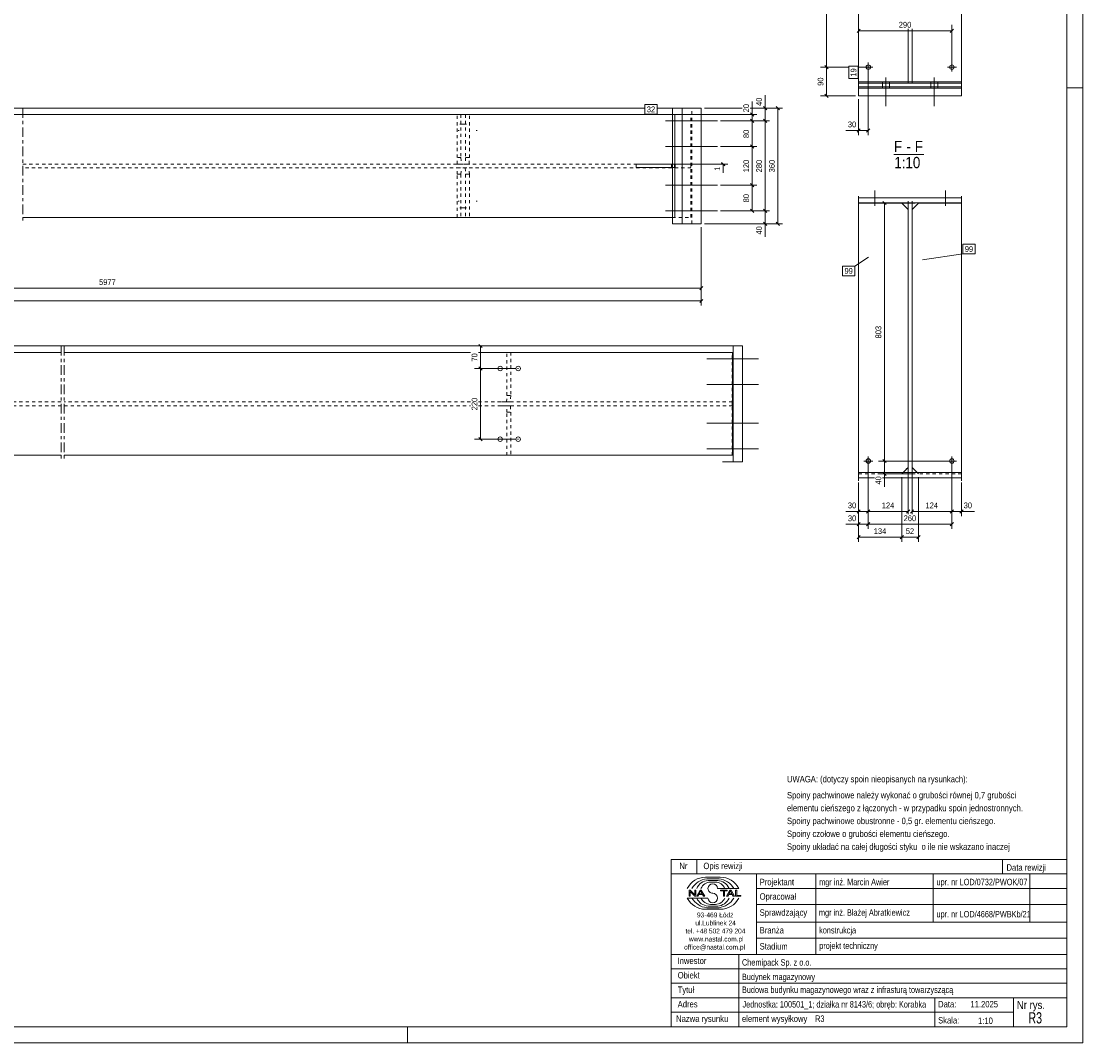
# Model space of a CAD drawing. Header units: millimetres. Extents: x 0 to 914, y 0 to 610.
# Tile 6 of 7: x 584 to 914, y 0 to 318. Entities that reach past the tile are written whole.
import ezdxf

# ---------------------------------------------------------------- set-up
doc = ezdxf.new("R2010")
doc.units = ezdxf.units.MM
for name, pattern in [('XKITLINE00', [0]), ('XKITLINE01', [4, 1, -1, 1, -1]), ('XKITLINE02', [4, 2, -2]), ('XKITLINE03', [6, 3, -1, 1, -1])]:
    doc.linetypes.add(name, pattern=pattern)
for name, color, linetype, lineweight in [('Arkusz rysunku', 3, 'Continuous', 0), ('Element', 2, 'Continuous', 0), ('Inny typ obiektu', 7, 'Continuous', 0), ('Wymiar', 4, 'Continuous', 0), ('Znak elementu', 2, 'Continuous', 0), ('Śruba', 3, 'Continuous', 0)]:
    doc.layers.add(name, color=color, linetype=linetype, lineweight=lineweight)
doc.styles.add('ARIAL', font='ARIAL.TTF')

msp = doc.modelspace()

# ---------------------------------------------------------------- linework, layer by layer
at = {"layer": 'Arkusz rysunku', "linetype": 'XKITLINE00', "lineweight": 0}
for p, q in [((914, 0), (914, 610)), ((909, 5), (909, 605)), ((914, 297), (909, 297)), ((5, 5), (909, 5)), ((704, 0), (704, 5)), ((0, 0), (914, 0))]:
    msp.add_line(p, q, dxfattribs=at)
at = {"layer": 'Element', "linetype": 'XKITLINE01', "lineweight": 0}
for p, q in [((844.29, 296.84), (844.29, 432.89)), ((859.69, 315.35), (859.69, 298.44)), ((860.89, 315.35), (860.89, 298.44)), ((844.29, 298.8), (844.29, 296.84)), ((876.29, 298.44), (844.29, 298.44)), ((844.29, 298.44), (876.29, 298.44)), ((859.69, 298.44), (859.69, 298.9)), ((860.89, 298.44), (859.69, 298.44)), ((859.69, 298.44), (860.89, 298.44)), ((860.89, 298.44), (860.89, 298.9)), ((876.29, 296.84), (876.29, 298.9)), ((876.29, 296.84), (876.29, 298.8)), ((844.29, 296.84), (876.29, 296.84)), ((844.29, 294.46), (876.29, 294.46)), ((792.36, 254.7), (792.36, 290.7)), ((792.23, 288.7), (584.32, 288.7)), ((723.22, 288.7), (719.37, 288.7)), ((719.37, 275.3), (719.37, 288.7)), ((720.57, 288.7), (720.57, 275.3)), ((722.02, 288.7), (722.02, 275.3)), ((723.22, 275.3), (723.22, 288.7)), ((787.12, 288.7), (786.37, 288.7)), ((787.07, 256.7), (787.07, 288.7)), ((787.07, 288.7), (787.12, 288.7)), ((787.12, 288.7), (787.12, 256.7)), ((792.13, 256.7), (792.13, 288.7)), ((792.23, 256.7), (792.23, 288.7)), ((720.57, 275.3), (719.37, 275.3)), ((719.44, 273.3), (719.37, 275.3)), ((720.57, 275.3), (720.64, 273.3)), ((722.02, 275.3), (721.95, 273.3)), ((723.22, 275.3), (722.02, 275.3)), ((723.15, 273.3), (723.22, 275.3)), ((584.32, 273.3), (792.13, 273.3)), ((792.13, 272.1), (584.32, 272.1)), ((719.37, 270.1), (719.44, 272.1)), ((719.44, 273.3), (723.15, 273.3)), ((719.44, 272.1), (723.15, 272.1)), ((720.57, 270.1), (720.64, 272.1)), ((721.95, 272.1), (722.02, 270.1)), ((723.22, 270.1), (723.15, 272.1)), ((786.12, 272.2), (786.12, 273.2)), ((787.06, 273.2), (786.37, 273.2)), ((787.06, 272.2), (786.37, 272.2)), ((787.06, 273.2), (787.06, 272.2)), ((787.22, 273.3), (787.22, 272.1)), ((792.13, 273.3), (792.13, 272.1)), ((719.37, 256.7), (719.37, 270.1)), ((719.37, 270.1), (720.57, 270.1)), ((720.57, 270.1), (720.57, 256.7)), ((722.02, 270.1), (722.02, 256.7)), ((722.02, 270.1), (723.22, 270.1)), ((723.22, 270.1), (723.22, 256.7)), ((844.29, 261.17), (844.29, 176.93)), ((859.69, 261.22), (859.69, 261.7)), ((860.89, 261.22), (860.89, 261.7)), ((859.69, 178.93), (859.69, 259.17)), ((860.89, 178.93), (860.89, 259.17)), ((584.32, 256.7), (792.23, 256.7)), ((723.22, 256.7), (719.37, 256.7)), ((787.12, 256.7), (786.37, 256.7)), ((787.12, 256.7), (787.07, 256.7)), ((733.2, 214.7), (736.06, 214.7)), ((734.86, 201.3), (734.86, 214.7)), ((736.06, 214.7), (736.06, 201.3)), ((804.98, 182.7), (804.98, 214.7)), ((596.2, 199.3), (449.26, 199.3)), ((723.54, 199.3), (597.2, 199.3)), ((804.98, 199.3), (726.06, 199.3)), ((736, 199.3), (733.2, 199.3)), ((734.8, 199.3), (734.86, 201.3)), ((734.86, 201.3), (736.06, 201.3)), ((736.06, 201.3), (736, 199.3)), ((804.98, 198.1), (804.98, 199.3)), ((449.26, 198.1), (596.2, 198.1)), ((597.2, 198.1), (723.54, 198.1)), ((726.06, 198.1), (804.98, 198.1)), ((736, 198.1), (733.2, 198.1)), ((734.86, 196.1), (734.8, 198.1)), ((734.86, 182.7), (734.86, 196.1)), ((734.86, 196.1), (736.06, 196.1)), ((736, 198.1), (736.06, 196.1)), ((736.06, 196.1), (736.06, 182.7)), ((736.06, 182.7), (733.2, 182.7)), ((857.69, 176.93), (859.69, 178.93)), ((844.29, 176.93), (857.69, 176.93)), ((859.69, 176.41), (859.69, 177.34)), ((860.89, 176.41), (860.89, 177.34)), ((862.89, 176.93), (862.47, 177.34)), ((876.29, 176.93), (862.89, 176.93)), ((876.29, 176.93), (876.29, 177.34))]:
    msp.add_line(p, q, dxfattribs=at)
at = {"layer": 'Element', "linetype": 'XKITLINE00', "lineweight": 0}
for p, q in [((844.29, 298.9), (844.29, 431.66)), ((876.29, 298.9), (876.29, 431.66)), ((859.69, 298.9), (859.69, 315.35)), ((859.69, 315.35), (859.69, 298.9)), ((860.89, 298.9), (860.89, 315.35)), ((860.89, 298.9), (860.89, 315.35)), ((844.29, 296.84), (844.29, 298.9)), ((844.29, 298.9), (876.29, 298.9)), ((844.29, 298.9), (844.29, 297.3)), ((844.29, 298.9), (876.29, 298.9)), ((844.29, 297.3), (876.29, 297.3)), ((844.29, 297.3), (876.29, 297.3)), ((859.69, 298.9), (860.89, 298.9)), ((859.69, 298.9), (860.89, 298.9)), ((876.29, 298.9), (876.29, 296.84)), ((876.29, 297.3), (876.29, 298.9)), ((844.29, 294.46), (844.29, 296.84)), ((876.29, 296.84), (844.29, 296.84)), ((876.29, 294.46), (844.29, 294.46)), ((876.29, 294.46), (876.29, 296.84)), ((786.37, 254.7), (786.37, 290.7)), ((795.35, 290.7), (786.37, 290.7)), ((789.37, 254.7), (789.37, 290.7)), ((795.35, 254.7), (795.35, 290.7)), ((584.32, 288.7), (786.37, 288.7)), ((775.13, 272.2), (775.13, 273.2)), ((775.13, 273.2), (786.37, 273.2)), ((786.37, 272.2), (775.13, 272.2)), ((786.37, 273.2), (786.37, 272.2)), ((844.29, 261.22), (844.29, 263.3)), ((844.29, 262.82), (876.29, 262.82)), ((844.29, 261.22), (844.29, 262.82)), ((844.29, 262.82), (876.29, 262.82)), ((876.29, 261.22), (844.29, 261.22)), ((876.29, 261.22), (844.29, 261.22)), ((857.69, 261.17), (844.29, 261.17)), ((844.29, 261.17), (844.29, 177.34)), ((859.69, 259.17), (857.69, 261.17)), ((859.69, 177.34), (859.69, 261.22)), ((859.69, 261.22), (860.89, 261.22)), ((859.69, 177.34), (859.69, 261.22)), ((859.69, 261.22), (860.89, 261.22)), ((860.89, 177.34), (860.89, 261.22)), ((860.89, 261.22), (860.89, 177.34)), ((860.89, 259.17), (862.89, 261.17)), ((862.89, 261.17), (876.29, 261.17)), ((876.29, 263.3), (876.29, 261.22)), ((876.29, 262.82), (876.29, 261.22)), ((876.29, 177.34), (876.29, 261.17)), ((584.32, 256.7), (786.37, 256.7)), ((795.35, 254.7), (786.37, 254.7)), ((449.26, 214.7), (596.2, 214.7)), ((597.2, 214.7), (723.54, 214.7)), ((726.06, 214.7), (805.08, 214.7)), ((805.21, 216.7), (801.9, 216.7)), ((805.08, 214.7), (805.08, 182.7)), ((808.2, 216.7), (805.21, 216.7)), ((805.21, 180.7), (805.21, 216.7)), ((808.2, 180.7), (808.2, 216.7)), ((596.2, 182.7), (440.55, 182.7)), ((805.08, 182.7), (597.2, 182.7)), ((801.9, 180.7), (805.21, 180.7)), ((808.2, 180.7), (805.21, 180.7)), ((859.69, 178.93), (858.1, 177.34)), ((862.47, 177.34), (860.89, 178.93)), ((844.29, 174.81), (844.29, 177.34)), ((844.29, 177.34), (876.29, 177.34)), ((844.29, 175.74), (844.29, 177.34)), ((844.29, 177.34), (876.29, 177.34)), ((849.17, 175.74), (844.29, 175.74)), ((849.17, 175.74), (844.29, 175.74)), ((876.29, 175.74), (851.69, 175.74)), ((876.29, 175.74), (851.69, 175.74)), ((859.69, 177.34), (860.89, 177.34)), ((860.89, 177.34), (859.69, 177.34)), ((876.29, 177.34), (876.29, 174.81)), ((876.29, 177.34), (876.29, 175.74))]:
    msp.add_line(p, q, dxfattribs=at)
at = {"layer": 'Element', "linetype": 'XKITLINE03', "lineweight": 0}
for p, q in [((584.32, 290.7), (584.32, 254.7)), ((584.32, 290.7), (584.32, 254.7)), ((596.2, 216.7), (596.2, 180.7)), ((597.21, 216.7), (597.21, 180.7))]:
    msp.add_line(p, q, dxfattribs=at)
at = {"layer": 'Inny typ obiektu', "linetype": 'XKITLINE00', "lineweight": 0}
for p, q in [((855.25, 276.25), (864.6, 276.25)), ((786, 57), (786, 52.5)), ((786, 57), (909, 57)), ((794, 57), (794, 52.5)), ((889, 57), (889, 52.5)), ((909, 57), (909, 52.5)), ((909, 52.5), (786, 52.5)), ((786, 5), (786, 52.5)), ((786, 52.5), (909, 52.5)), ((796.62, 51.49), (801.23, 51.5)), ((797.07, 50.99), (800.86, 51)), ((797.46, 50.49), (800.45, 50.49)), ((798.2, 49.98), (799.73, 49.99)), ((812.5, 52.5), (812.5, 27.5)), ((831, 27.5), (831, 52.5)), ((867.5, 52.5), (867.5, 37.5)), ((897.5, 52.5), (897.5, 37.5)), ((909, 52.5), (909, 5)), ((791.93, 47.44), (791.57, 47.44)), ((791.57, 47.44), (791.57, 45.56)), ((791.9, 47.04), (793.29, 45.56)), ((791.9, 45.56), (791.9, 47.04)), ((793.31, 45.96), (791.93, 47.44)), ((793.65, 47.44), (793.31, 47.44)), ((793.31, 47.44), (793.31, 45.96)), ((793.65, 45.56), (793.65, 47.44)), ((794.96, 47.44), (793.94, 45.56)), ((794.71, 46.33), (795.14, 47.24)), ((795.6, 46.33), (794.71, 46.33)), ((795.33, 47.44), (794.96, 47.44)), ((795.14, 47.24), (795.6, 46.33)), ((796.41, 45.56), (795.33, 47.44)), ((800.42, 47.99), (806.98, 47.99)), ((803.43, 47.44), (801.34, 47.44)), ((801.34, 47.44), (801.34, 47.22)), ((801.34, 47.22), (802.21, 47.22)), ((802.21, 47.22), (802.21, 45.56)), ((802.56, 45.56), (802.56, 47.22)), ((802.56, 47.22), (803.43, 47.22)), ((804.21, 47.44), (803.2, 45.56)), ((803.43, 47.22), (803.43, 47.44)), ((803.96, 46.33), (804.39, 47.24)), ((804.86, 46.33), (803.96, 46.33)), ((804.59, 47.44), (804.21, 47.44)), ((804.4, 47.24), (804.39, 47.24)), ((804.4, 47.24), (804.86, 46.33)), ((805.67, 45.56), (804.59, 47.44)), ((806.36, 47.44), (806.01, 47.44)), ((806.01, 47.44), (806.01, 45.56)), ((806.36, 45.78), (806.36, 47.44)), ((812.5, 48), (909, 48)), ((797.43, 45.01), (791, 45.01)), ((791.57, 45.56), (791.9, 45.56)), ((793.29, 45.56), (793.65, 45.56)), ((793.94, 45.56), (794.31, 45.56)), ((794.31, 45.56), (794.61, 46.13)), ((794.61, 46.13), (795.71, 46.13)), ((795.71, 46.13), (796.02, 45.56)), ((796.02, 45.56), (796.41, 45.56)), ((798.2, 43.02), (799.73, 43.01)), ((802.21, 45.56), (802.56, 45.56)), ((803.2, 45.56), (803.57, 45.56)), ((803.57, 45.56), (803.86, 46.13)), ((803.86, 46.13), (804.96, 46.13)), ((804.96, 46.13), (805.27, 45.56)), ((805.27, 45.56), (805.67, 45.56)), ((806.01, 45.56), (807.66, 45.56)), ((807.66, 45.78), (806.36, 45.78)), ((807.66, 45.56), (807.66, 45.78)), ((812.5, 43), (909, 43)), ((796.62, 41.51), (801.23, 41.5)), ((797.07, 42.01), (800.86, 42)), ((797.46, 42.51), (800.45, 42.51)), ((812.5, 37.5), (909, 37.5)), ((812.5, 32.5), (909, 32.5)), ((786, 27.5), (909, 27.5)), ((807, 5), (807, 27.5)), ((786, 23), (909, 23)), ((786, 18.5), (909, 18.5)), ((786, 14), (909, 14)), ((868, 5), (868, 14)), ((892.5, 5), (892.5, 14)), ((786, 9.5), (892.5, 9.5)), ((786, 5), (909, 5))]:
    msp.add_line(p, q, dxfattribs=at)
for centre, radius, start, end in [((796.72, 45.08), 6.42, 90.8317, 153.0136), ((797.67, 45), 6.02, 95.7347, 150.2266), ((797.7, 46.42), 4.07, 93.3428, 157.3393), ((798.33, 46.6), 3.38, 92.229, 155.8008), ((799.59, 46.6), 3.39, 24.2351, 87.5913), ((800.22, 46.41), 4.08, 22.7023, 86.7527), ((800.24, 44.98), 6.04, 29.8256, 84.1252), ((801.25, 45.07), 6.43, 27.0191, 90.199), ((798.92, 47.99), 1.49, 0.0741, 179.9259), ((798.92, 47.99), 1.49, 179.9259, 270), ((798.92, 45), 1.49, 0.0741, 90), ((796.72, 47.92), 6.42, 206.9864, 269.1683), ((797.67, 48), 6.02, 209.7734, 264.2653), ((797.7, 46.58), 4.07, 202.6607, 266.6572), ((798.33, 46.4), 3.38, 204.1992, 267.771), ((798.92, 45.01), 1.49, 180.0741, 359.9259), ((799.59, 46.4), 3.39, 272.4087, 335.7649), ((800.22, 46.59), 4.08, 273.2473, 337.2977), ((800.24, 48.02), 6.04, 275.8748, 330.1744), ((801.25, 47.93), 6.43, 269.801, 332.9809)]:
    msp.add_arc(centre, radius, start, end, dxfattribs=at)
at = {"layer": 'Wymiar', "linetype": 'XKITLINE00', "lineweight": 0}
for p, q in [((834.29, 303.44), (834.29, 432.89)), ((844.8, 315.25), (843.78, 314.24)), ((844.29, 299.44), (844.29, 316.61)), ((844.29, 314.75), (873.29, 314.75)), ((873.8, 315.25), (872.78, 314.24)), ((873.29, 304.44), (873.29, 316.61)), ((833.78, 303.95), (834.8, 302.93)), ((833.78, 303.95), (834.8, 302.93)), ((841.19, 303.44), (832.43, 303.44)), ((841.19, 303.44), (832.43, 303.44)), ((834.29, 294.46), (834.29, 303.44)), ((846.29, 303.44), (844.19, 303.44)), ((846.29, 303.44), (844.19, 303.44)), ((847.29, 302.44), (847.29, 282.31)), ((815.17, 290.7), (815.17, 294.72)), ((815.17, 290.7), (815.17, 294.72)), ((843.29, 294.46), (832.43, 294.46)), ((833.78, 294.97), (834.8, 293.95)), ((777.8, 290.7), (568, 290.7)), ((794.35, 290.7), (781.67, 290.7)), ((796.35, 290.7), (808.05, 290.7)), ((796.35, 290.7), (808.05, 290.7)), ((810.57, 290.7), (820.61, 290.7)), ((810.57, 290.7), (816.61, 290.7)), ((811.17, 288.7), (811.17, 292.72)), ((811.17, 288.7), (811.17, 292.72)), ((814.66, 291.21), (815.68, 290.19)), ((815.17, 286.7), (815.17, 290.7)), ((818.66, 291.21), (819.68, 290.19)), ((819.17, 254.7), (819.17, 290.7)), ((844.29, 293.46), (844.29, 282.31)), ((427.03, 288.7), (812.61, 288.7)), ((810.66, 289.21), (811.68, 288.19)), ((811.17, 286.7), (811.17, 288.7)), ((801.34, 286.7), (812.61, 286.7)), ((801.34, 286.7), (816.61, 286.7)), ((801.34, 286.7), (816.61, 286.7)), ((801.34, 286.7), (812.61, 286.7)), ((810.66, 287.21), (811.68, 286.19)), ((810.66, 287.21), (811.68, 286.19)), ((811.17, 278.7), (811.17, 286.7)), ((814.66, 287.21), (815.68, 286.19)), ((814.66, 287.21), (815.68, 286.19)), ((815.17, 258.7), (815.17, 286.7)), ((844.8, 284.25), (843.78, 283.24)), ((847.8, 284.25), (846.78, 283.24)), ((844.29, 283.75), (840.27, 283.75)), ((844.29, 283.75), (840.27, 283.75)), ((844.29, 283.75), (847.29, 283.75)), ((801.34, 278.7), (812.61, 278.7)), ((801.34, 278.7), (812.61, 278.7)), ((810.66, 279.21), (811.68, 278.19)), ((810.66, 279.21), (811.68, 278.19)), ((811.17, 266.7), (811.17, 278.7)), ((776.13, 273.2), (803.61, 273.2)), ((793.13, 273.3), (803.61, 273.3)), ((801.66, 273.81), (802.68, 272.79)), ((801.66, 273.71), (802.68, 272.69)), ((802.17, 273.2), (802.17, 273.3)), ((802.17, 273.2), (802.17, 270.51)), ((802.17, 273.2), (802.17, 270.51)), ((801.34, 266.7), (812.61, 266.7)), ((801.34, 266.7), (812.61, 266.7)), ((810.66, 267.21), (811.68, 266.19)), ((810.66, 267.21), (811.68, 266.19)), ((811.17, 258.7), (811.17, 266.7)), ((861.89, 261.17), (850.43, 261.17)), ((851.78, 261.68), (852.8, 260.66)), ((852.29, 180.93), (852.29, 261.17)), ((801.34, 258.7), (816.61, 258.7)), ((801.34, 258.7), (816.61, 258.7)), ((801.34, 258.7), (812.61, 258.7)), ((810.66, 259.21), (811.68, 258.19)), ((814.66, 259.21), (815.68, 258.19)), ((814.66, 259.21), (815.68, 258.19)), ((815.17, 254.7), (815.17, 258.7)), ((796.35, 254.7), (820.61, 254.7)), ((796.35, 254.7), (816.61, 254.7)), ((814.66, 255.21), (815.68, 254.19)), ((815.17, 254.7), (815.17, 250.68)), ((815.17, 254.7), (815.17, 250.68)), ((818.66, 255.21), (819.68, 254.19)), ((795.35, 253.7), (795.35, 229.26)), ((795.35, 253.7), (795.35, 233.26)), ((426.03, 234.7), (795.35, 234.7)), ((795.86, 235.21), (794.84, 234.19)), ((795.86, 231.21), (794.84, 230.19)), ((58.62, 230.7), (795.35, 230.7)), ((804.21, 216.7), (435, 216.7)), ((804.21, 216.7), (724.8, 216.7)), ((726.15, 217.21), (727.17, 216.19)), ((726.66, 209.7), (726.66, 216.7)), ((737.49, 209.7), (724.8, 209.7)), ((737.49, 209.7), (724.8, 209.7)), ((726.15, 210.21), (727.17, 209.19)), ((726.15, 210.21), (727.17, 209.19)), ((726.66, 187.7), (726.66, 209.7)), ((726.15, 188.21), (727.17, 187.19)), ((737.49, 187.7), (724.8, 187.7)), ((847.29, 179.93), (847.29, 159.82)), ((847.29, 179.93), (847.29, 159.82)), ((847.29, 179.93), (847.29, 163.82)), ((847.29, 179.93), (847.29, 163.82)), ((872.29, 180.93), (850.43, 180.93)), ((872.29, 180.93), (850.43, 180.93)), ((851.78, 181.44), (852.8, 180.42)), ((851.78, 181.44), (852.8, 180.42)), ((852.29, 176.93), (852.29, 180.93)), ((873.29, 179.93), (873.29, 159.82)), ((873.29, 179.93), (873.29, 163.82)), ((873.29, 179.93), (873.29, 163.82)), ((861.89, 176.93), (850.43, 176.93)), ((851.78, 177.44), (852.8, 176.42)), ((852.29, 176.93), (852.29, 172.91)), ((852.29, 176.93), (852.29, 172.91)), ((857.69, 175.93), (857.69, 155.82)), ((857.69, 175.93), (857.69, 155.82)), ((859.69, 177.93), (859.69, 164.38)), ((860.89, 177.93), (860.89, 164.38)), ((862.89, 175.93), (862.89, 155.82)), ((844.29, 174.27), (844.29, 155.82)), ((844.29, 174.27), (844.29, 159.82)), ((844.29, 174.27), (844.29, 163.82)), ((876.29, 174.27), (876.29, 163.82)), ((844.29, 165.26), (840.27, 165.26)), ((844.29, 165.26), (840.27, 165.26)), ((844.8, 165.76), (843.78, 164.75)), ((844.29, 165.26), (847.29, 165.26)), ((847.8, 165.76), (846.78, 164.75)), ((847.8, 165.76), (846.78, 164.75)), ((847.29, 165.26), (859.69, 165.26)), ((860.2, 165.76), (859.18, 164.75)), ((861.4, 165.76), (860.38, 164.75)), ((860.89, 165.26), (873.29, 165.26)), ((873.8, 165.76), (872.78, 164.75)), ((873.8, 165.76), (872.78, 164.75)), ((873.29, 165.26), (876.29, 165.26)), ((876.8, 165.76), (875.78, 164.75)), ((876.29, 165.26), (880.31, 165.26)), ((876.29, 165.26), (880.31, 165.26)), ((844.29, 161.26), (840.27, 161.26)), ((844.29, 161.26), (840.27, 161.26)), ((844.8, 161.76), (843.78, 160.75)), ((844.29, 161.26), (847.29, 161.26)), ((847.8, 161.76), (846.78, 160.75)), ((847.8, 161.76), (846.78, 160.75)), ((847.29, 161.26), (873.29, 161.26)), ((873.8, 161.76), (872.78, 160.75)), ((844.8, 157.76), (843.78, 156.75)), ((844.29, 157.26), (857.69, 157.26)), ((858.2, 157.76), (857.18, 156.75)), ((858.2, 157.76), (857.18, 156.75)), ((857.69, 157.26), (862.89, 157.26)), ((863.4, 157.76), (862.38, 156.75))]:
    msp.add_line(p, q, dxfattribs=at)
at = {"layer": 'Znak elementu', "linetype": 'XKITLINE00', "lineweight": 0}
for p, q in [((841.19, 299.86), (841.19, 303.73)), ((844.19, 303.73), (841.19, 303.73)), ((844.19, 299.86), (844.19, 303.73)), ((844.19, 299.86), (841.19, 299.86)), ((777.8, 291.8), (781.67, 291.8)), ((777.8, 288.8), (777.8, 291.8)), ((781.67, 288.8), (781.67, 291.8)), ((777.8, 288.8), (781.67, 288.8)), ((876.7, 248.35), (880.57, 248.35)), ((876.7, 245.35), (876.7, 248.35)), ((880.57, 245.35), (880.57, 248.35)), ((864.14, 243.49), (876.7, 245.35)), ((876.7, 245.35), (880.57, 245.35)), ((839.28, 241.55), (843.15, 241.55)), ((839.28, 238.55), (839.28, 241.55)), ((847.4, 244.29), (843.15, 241.55)), ((843.15, 238.55), (843.15, 241.55)), ((839.28, 238.55), (843.15, 238.55))]:
    msp.add_line(p, q, dxfattribs=at)
at = {"layer": 'Śruba', "linetype": 'XKITLINE00', "lineweight": 0}
for p, q in [((847.29, 304.84), (847.29, 302.04)), ((873.29, 302.04), (873.29, 304.84)), ((845.89, 303.44), (848.69, 303.44)), ((874.69, 303.44), (871.89, 303.44)), ((851.69, 298.63), (851.69, 297.03)), ((851.69, 298.63), (851.69, 297.03)), ((852.79, 300.25), (852.79, 291.25)), ((852.79, 300.25), (852.79, 291.25)), ((853.89, 298.63), (853.89, 297.03)), ((853.89, 298.63), (853.89, 297.03)), ((866.69, 298.63), (866.69, 297.03)), ((866.69, 298.63), (866.69, 297.03)), ((867.79, 300.25), (867.79, 291.25)), ((867.79, 300.25), (867.79, 291.25)), ((868.89, 298.63), (868.89, 297.03)), ((868.89, 298.63), (868.89, 297.03)), ((784.19, 286.7), (795.17, 286.7)), ((785.13, 286.7), (796.11, 286.7)), ((788.86, 286.7), (799.84, 286.7)), ((789.36, 286.7), (800.34, 286.7)), ((784.19, 278.7), (795.17, 278.7)), ((785.13, 278.7), (796.11, 278.7)), ((785.63, 278.7), (796.61, 278.7)), ((787, 278.7), (797.97, 278.7)), ((788.36, 278.7), (799.34, 278.7)), ((788.86, 278.7), (799.84, 278.7)), ((789.36, 278.7), (800.34, 278.7)), ((784.19, 266.7), (795.17, 266.7)), ((785.13, 266.7), (796.11, 266.7)), ((785.63, 266.7), (796.61, 266.7)), ((787, 266.7), (797.97, 266.7)), ((788.36, 266.7), (799.34, 266.7)), ((788.86, 266.7), (799.84, 266.7)), ((789.36, 266.7), (800.34, 266.7)), ((849.29, 260.52), (849.29, 265.01)), ((849.29, 260.34), (849.29, 264.84)), ((871.29, 260.52), (871.29, 265.01)), ((871.29, 260.34), (871.29, 264.84)), ((784.19, 258.7), (795.17, 258.7)), ((785.13, 258.7), (796.11, 258.7)), ((788.86, 258.7), (799.84, 258.7)), ((789.36, 258.7), (800.34, 258.7)), ((797.98, 212.7), (808.96, 212.7)), ((801.71, 212.7), (812.69, 212.7)), ((802.21, 212.7), (813.19, 212.7)), ((732.62, 209.7), (732.9, 209.7)), ((738.21, 209.7), (738.49, 209.7)), ((797.98, 204.7), (808.96, 204.7)), ((798.48, 204.7), (809.46, 204.7)), ((799.84, 204.7), (810.82, 204.7)), ((801.21, 204.7), (812.19, 204.7)), ((801.71, 204.7), (812.69, 204.7)), ((802.21, 204.7), (813.19, 204.7)), ((797.98, 192.7), (808.96, 192.7)), ((798.48, 192.7), (809.46, 192.7)), ((799.84, 192.7), (810.82, 192.7)), ((801.21, 192.7), (812.19, 192.7)), ((801.71, 192.7), (812.69, 192.7)), ((802.21, 192.7), (813.19, 192.7)), ((732.62, 187.7), (732.9, 187.7)), ((738.21, 187.7), (738.49, 187.7)), ((797.98, 184.7), (808.96, 184.7)), ((801.71, 184.7), (812.69, 184.7)), ((802.21, 184.7), (813.19, 184.7)), ((847.29, 179.53), (847.29, 182.33)), ((873.29, 182.33), (873.29, 179.53)), ((845.89, 180.93), (848.69, 180.93)), ((874.69, 180.93), (871.89, 180.93))]:
    msp.add_line(p, q, dxfattribs=at)
at = {"layer": 'Śruba', "linetype": 'XKITLINE02', "lineweight": 0}
for p, q in [((722.28, 285.7), (718.28, 285.7)), ((719.77, 283.7), (720.06, 283.7)), ((725.36, 283.7), (725.65, 283.7)), ((719.77, 261.7), (720.06, 261.7)), ((725.36, 261.7), (725.65, 261.7)), ((722.28, 259.7), (718.28, 259.7)), ((797.04, 212.7), (808.02, 212.7)), ((797.04, 204.7), (808.02, 204.7)), ((797.04, 192.7), (808.02, 192.7)), ((797.04, 184.7), (808.02, 184.7))]:
    msp.add_line(p, q, dxfattribs=at)
at = {"layer": 'Śruba', "linetype": 'XKITLINE00', "lineweight": 0}
for centre in [(847.29, 303.44), (873.29, 303.44), (732.79, 209.7), (738.38, 209.7), (732.79, 187.7), (738.38, 187.7), (847.29, 180.93), (873.29, 180.93)]:
    msp.add_circle(centre, 0.7, dxfattribs=at)

# ---------------------------------------------------------------- texts
at = {"layer": 'Inny typ obiektu', "style": 'ARIAL'}
for s, height, width, p in [('F', 3.5, 0.85, (855.25, 277)), ('-', 3.5, 0.85, (859.15, 277)), ('F', 3.5, 0.85, (861.75, 277)), ('1:10', 3.5, 0.85, (855.38, 272)), ('UWAGA: (dotyczy spoin nieopisanych na rysunkach):', 2, 0.85, (822, 81)), ('Spoiny pachwinowe należy wykonać o grubości równej 0,7 grubości', 2, 0.85, (822, 76)), ('elementu cieńszego z łączonych - w przypadku spoin jednostronnych.', 2, 0.85, (822, 72)), ('Spoiny pachwinowe obustronne - 0,5 gr. elementu cieńszego.', 2, 0.85, (822, 68)), ('Spoiny czołowe o grubości elementu cieńszego.', 2, 0.85, (822, 64)), ('Spoiny układać na całej długości styku  o ile nie wskazano inaczej', 2, 0.85, (822, 60)), ('Nr', 2, 0.85, (788.54, 54)), ('Opis rewizji', 2, 0.85, (796, 54)), ('Data rewizji', 2, 0.85, (890.28, 53.5)), ('Projektant', 2, 0.85, (813.5, 49)), ('mgr inż. Marcin Awier', 2, 0.68, (832, 49)), ('upr. nr LOD/0732/PWOK/07', 2, 0.68, (868.5, 49)), ('Opracował', 2, 0.85, (813.5, 44.5)), ('93-469 Łódź', 1.5, 0.85, (794, 39)), ('Sprawdzający', 2, 0.85, (813.5, 39.5)), ('mgr inż. Błażej Abratkiewicz', 2, 0.68, (831.94, 39.5)), ('upr. nr LOD/4668/PWBKb/21', 2, 0.68, (868.5, 39)), ('ul.Lublinek 24', 1.5, 0.85, (793.5, 36.5)), ('Branża', 2, 0.85, (813.5, 34)), ('tel. +48 502 479 204', 1.5, 0.85, (790.41, 34)), ('www.nastal.com.pl', 1.5, 0.85, (791.5, 31.5)), ('konstrukcja', 2, 0.68, (832, 34)), ('office@nastal.com.pl', 1.5, 0.85, (790, 29)), ('Stadium', 2, 0.85, (813.5, 29)), ('projekt techniczny', 2, 0.68, (832.04, 29.19)), ('Inwestor', 2, 0.85, (787.96, 24.5)), ('Chemipack Sp. z o.o.', 2, 0.68, (808, 24)), ('Obiekt', 2, 0.85, (788, 20)), ('Budynek magazynowy', 2, 0.68, (808, 19.5)), ('Tytuł', 2, 0.85, (788, 15.5)), ('Budowa budynku magazynowego wraz z infrasturą towarzyszącą', 2, 0.68, (808, 15.5)), ('Jednostka: 100501_1; działka nr 8143/6; obręb: Korabka', 2, 0.68, (808.16, 10.96)), ('Adres', 2, 0.85, (788, 11)), ('Data:', 2, 0.85, (869, 11)), ('11.2025', 2, 0.85, (879.06, 11)), ('Nr rys.', 2.5, 0.85, (893.5, 10.5)), ('Nazwa rysunku', 2, 0.85, (787.5, 6.5)), ('element wysyłkowy', 2, 0.85, (808, 6.5)), ('R3', 2, 0.68, (830.75, 6.5)), ('Skala:', 2, 0.85, (869, 6)), ('1:10', 2, 0.85, (881.42, 5.85)), ('R3', 3.5, 0.68, (897.08, 6))]:
    msp.add_text(s, height=height, dxfattribs=dict(at, width=width)).set_placement(p)
at = {"layer": 'Wymiar', "style": 'ARIAL', "width": 0.85}
for s, p in [('290', (856.78, 315.71)), ('30', (840.94, 284.71)), ('5977', (608.02, 235.66)), ('30', (840.94, 166.22)), ('124', (851.48, 166.22)), ('124', (865.08, 166.22)), ('30', (876.96, 166.22)), ('30', (840.94, 162.22)), ('260', (858.28, 162.22)), ('134', (848.98, 158.22)), ('52', (858.95, 158.22))]:
    msp.add_text(s, height=1.8, dxfattribs=at).set_placement(p)
for s, p in [('90', (833.33, 297.61)), ('20', (810.21, 289.37)), ('40', (814.21, 291.37)), ('80', (810.21, 281.36)), ('120', (810.21, 270.7)), ('280', (814.21, 270.7)), ('360', (818.21, 270.7)), ('1', (801.21, 271.19)), ('80', (810.21, 261.36)), ('40', (814.21, 251.35)), ('803', (851.33, 219.05)), ('70', (725.7, 211.86)), ('220', (725.7, 196.7)), ('40', (851.33, 173.59))]:
    msp.add_text(s, height=1.8, rotation=90.0002, dxfattribs=at).set_placement(p)
at = {"layer": 'Znak elementu', "style": 'ARIAL', "width": 0.85}
msp.add_text('19', height=1.8, rotation=90.0002, dxfattribs=at).set_placement((843.59, 300.46))
for s, p in [('32', (778.4, 289.4)), ('99', (877.3, 245.95)), ('99', (839.88, 239.15))]:
    msp.add_text(s, height=1.8, dxfattribs=at).set_placement(p)

doc.saveas('drawing.dxf')
